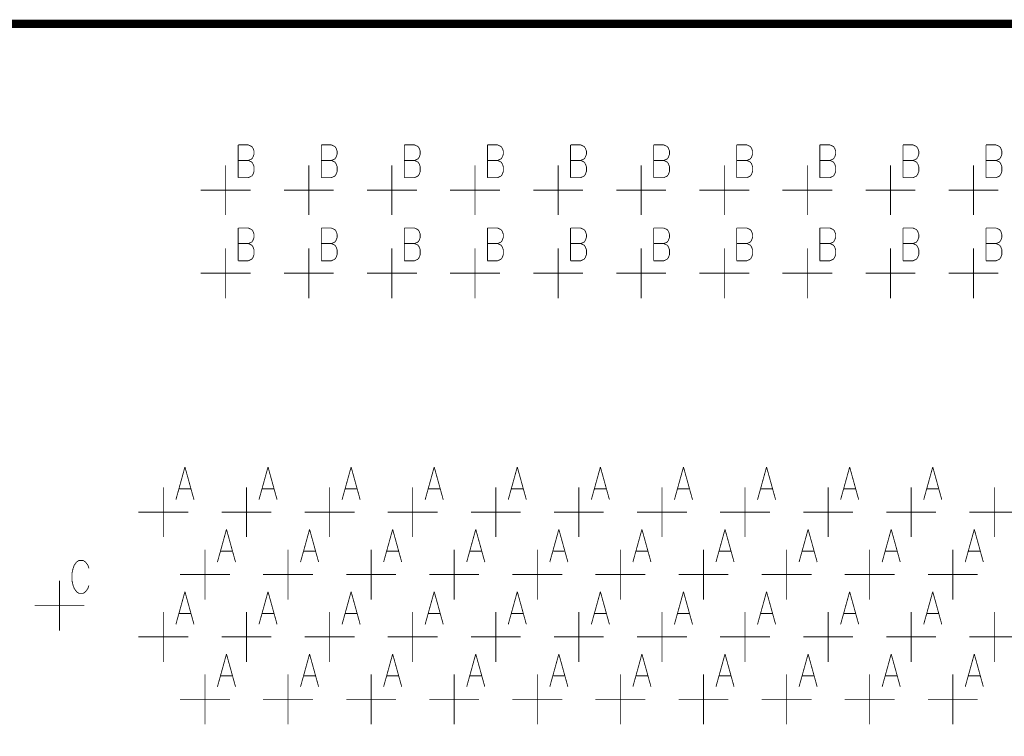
# Model space of a CAD drawing. Extents: x 0 to 34, y 0 to 22.
# Tile 9 of 33: x 13.961 to 15.146, y 12.195 to 13.057. Entities that reach past the tile are written whole.
import ezdxf

# ---------------------------------------------------------------- set-up
doc = ezdxf.new("R2010")
doc.units = 0
doc.header["$MEASUREMENT"] = 0
doc.layers.add('DD_PHO', color=7, linetype='CONTINUOUS')

msp = doc.modelspace()

# ---------------------------------------------------------------- linework, layer by layer
at = {"layer": 'DD_PHO'}
for points, const_width in [([(10.1087, 13.0518), (17.8837, 13.0518), (17.8837, 11.6518), (10.1087, 11.6518), (10.1087, 13.0518)], 0.01), ([(14.2237, 12.9062), (14.2237, 12.8668)], 0.001), ([(14.2237, 12.9062), (14.2359, 12.9062)], 0.001), ([(14.2359, 12.9062), (14.24, 12.9043), (14.2414, 12.9025)], 0.001), ([(14.3237, 12.9062), (14.3237, 12.8668)], 0.001), ([(14.3237, 12.9062), (14.3359, 12.9062)], 0.001), ([(14.3359, 12.9062), (14.34, 12.9043), (14.3414, 12.9025)], 0.001), ([(14.4237, 12.9062), (14.4237, 12.8668)], 0.001), ([(14.4237, 12.9062), (14.4359, 12.9062)], 0.001), ([(14.4359, 12.9062), (14.44, 12.9043), (14.4414, 12.9025)], 0.001), ([(14.5237, 12.9062), (14.5237, 12.8668)], 0.001), ([(14.5237, 12.9062), (14.5359, 12.9062)], 0.001), ([(14.5359, 12.9062), (14.54, 12.9043), (14.5414, 12.9025)], 0.001), ([(14.6237, 12.9062), (14.6237, 12.8668)], 0.001), ([(14.6237, 12.9062), (14.6359, 12.9062)], 0.001), ([(14.6359, 12.9062), (14.64, 12.9043), (14.6414, 12.9025)], 0.001), ([(14.7237, 12.9062), (14.7237, 12.8668)], 0.001), ([(14.7237, 12.9062), (14.7359, 12.9062)], 0.001), ([(14.7359, 12.9062), (14.74, 12.9043), (14.7414, 12.9025)], 0.001), ([(14.8237, 12.9062), (14.8237, 12.8668)], 0.001), ([(14.8237, 12.9062), (14.8359, 12.9062)], 0.001), ([(14.8359, 12.9062), (14.84, 12.9043), (14.8414, 12.9025)], 0.001), ([(14.9237, 12.9062), (14.9237, 12.8668)], 0.001), ([(14.9237, 12.9062), (14.9359, 12.9062)], 0.001), ([(14.9359, 12.9062), (14.94, 12.9043), (14.9414, 12.9025)], 0.001), ([(15.0237, 12.9062), (15.0237, 12.8668)], 0.001), ([(15.0237, 12.9062), (15.0359, 12.9062)], 0.001), ([(15.0359, 12.9062), (15.04, 12.9043), (15.0414, 12.9025)], 0.001), ([(15.1237, 12.9062), (15.1237, 12.8668)], 0.001), ([(15.1237, 12.9062), (15.1359, 12.9062)], 0.001), ([(15.1359, 12.9062), (15.14, 12.9043), (15.1414, 12.9025)], 0.001), ([(14.2414, 12.9025), (14.2428, 12.8987)], 0.001), ([(14.2428, 12.895), (14.2414, 12.8912)], 0.001), ([(14.2428, 12.8987), (14.2428, 12.895)], 0.001), ([(14.3414, 12.9025), (14.3428, 12.8987)], 0.001), ([(14.3428, 12.895), (14.3414, 12.8912)], 0.001), ([(14.3428, 12.8987), (14.3428, 12.895)], 0.001), ([(14.4414, 12.9025), (14.4428, 12.8987)], 0.001), ([(14.4428, 12.895), (14.4414, 12.8912)], 0.001), ([(14.4428, 12.8987), (14.4428, 12.895)], 0.001), ([(14.5414, 12.9025), (14.5428, 12.8987)], 0.001), ([(14.5428, 12.895), (14.5414, 12.8912)], 0.001), ([(14.5428, 12.8987), (14.5428, 12.895)], 0.001), ([(14.6414, 12.9025), (14.6428, 12.8987)], 0.001), ([(14.6428, 12.895), (14.6414, 12.8912)], 0.001), ([(14.6428, 12.8987), (14.6428, 12.895)], 0.001), ([(14.7414, 12.9025), (14.7428, 12.8987)], 0.001), ([(14.7428, 12.895), (14.7414, 12.8912)], 0.001), ([(14.7428, 12.8987), (14.7428, 12.895)], 0.001), ([(14.8414, 12.9025), (14.8428, 12.8987)], 0.001), ([(14.8428, 12.895), (14.8414, 12.8912)], 0.001), ([(14.8428, 12.8987), (14.8428, 12.895)], 0.001), ([(14.9414, 12.9025), (14.9428, 12.8987)], 0.001), ([(14.9428, 12.895), (14.9414, 12.8912)], 0.001), ([(14.9428, 12.8987), (14.9428, 12.895)], 0.001), ([(15.0414, 12.9025), (15.0428, 12.8987)], 0.001), ([(15.0428, 12.895), (15.0414, 12.8912)], 0.001), ([(15.0428, 12.8987), (15.0428, 12.895)], 0.001), ([(15.1414, 12.9025), (15.1428, 12.8987)], 0.001), ([(15.1428, 12.895), (15.1414, 12.8912)], 0.001), ([(15.1428, 12.8987), (15.1428, 12.895)], 0.001), ([(14.2087, 12.8218), (14.2087, 12.8818)], 0.001), ([(14.2237, 12.8875), (14.2359, 12.8875)], 0.001), ([(14.2414, 12.8912), (14.24, 12.8893), (14.2359, 12.8875)], 0.001), ([(14.2359, 12.8875), (14.24, 12.8856), (14.2414, 12.8837)], 0.001), ([(14.2414, 12.8837), (14.2428, 12.88)], 0.001), ([(14.3087, 12.8218), (14.3087, 12.8818)], 0.001), ([(14.3237, 12.8875), (14.3359, 12.8875)], 0.001), ([(14.3414, 12.8912), (14.34, 12.8893), (14.3359, 12.8875)], 0.001), ([(14.3359, 12.8875), (14.34, 12.8856), (14.3414, 12.8837)], 0.001), ([(14.3414, 12.8837), (14.3428, 12.88)], 0.001), ([(14.4087, 12.8218), (14.4087, 12.8818)], 0.001), ([(14.4237, 12.8875), (14.4359, 12.8875)], 0.001), ([(14.4414, 12.8912), (14.44, 12.8893), (14.4359, 12.8875)], 0.001), ([(14.4359, 12.8875), (14.44, 12.8856), (14.4414, 12.8837)], 0.001), ([(14.4414, 12.8837), (14.4428, 12.88)], 0.001), ([(14.5087, 12.8218), (14.5087, 12.8818)], 0.001), ([(14.5237, 12.8875), (14.5359, 12.8875)], 0.001), ([(14.5414, 12.8912), (14.54, 12.8893), (14.5359, 12.8875)], 0.001), ([(14.5359, 12.8875), (14.54, 12.8856), (14.5414, 12.8837)], 0.001), ([(14.5414, 12.8837), (14.5428, 12.88)], 0.001), ([(14.6087, 12.8218), (14.6087, 12.8818)], 0.001), ([(14.6237, 12.8875), (14.6359, 12.8875)], 0.001), ([(14.6414, 12.8912), (14.64, 12.8893), (14.6359, 12.8875)], 0.001), ([(14.6359, 12.8875), (14.64, 12.8856), (14.6414, 12.8837)], 0.001), ([(14.6414, 12.8837), (14.6428, 12.88)], 0.001), ([(14.7087, 12.8218), (14.7087, 12.8818)], 0.001), ([(14.7237, 12.8875), (14.7359, 12.8875)], 0.001), ([(14.7414, 12.8912), (14.74, 12.8893), (14.7359, 12.8875)], 0.001), ([(14.7359, 12.8875), (14.74, 12.8856), (14.7414, 12.8837)], 0.001), ([(14.7414, 12.8837), (14.7428, 12.88)], 0.001), ([(14.8087, 12.8218), (14.8087, 12.8818)], 0.001), ([(14.8237, 12.8875), (14.8359, 12.8875)], 0.001), ([(14.8414, 12.8912), (14.84, 12.8893), (14.8359, 12.8875)], 0.001), ([(14.8359, 12.8875), (14.84, 12.8856), (14.8414, 12.8837)], 0.001), ([(14.8414, 12.8837), (14.8428, 12.88)], 0.001), ([(14.9087, 12.8218), (14.9087, 12.8818)], 0.001), ([(14.9237, 12.8875), (14.9359, 12.8875)], 0.001), ([(14.9414, 12.8912), (14.94, 12.8893), (14.9359, 12.8875)], 0.001), ([(14.9359, 12.8875), (14.94, 12.8856), (14.9414, 12.8837)], 0.001), ([(14.9414, 12.8837), (14.9428, 12.88)], 0.001), ([(15.0087, 12.8218), (15.0087, 12.8818)], 0.001), ([(15.0237, 12.8875), (15.0359, 12.8875)], 0.001), ([(15.0414, 12.8912), (15.04, 12.8893), (15.0359, 12.8875)], 0.001), ([(15.0359, 12.8875), (15.04, 12.8856), (15.0414, 12.8837)], 0.001), ([(15.0414, 12.8837), (15.0428, 12.88)], 0.001), ([(15.1087, 12.8218), (15.1087, 12.8818)], 0.001), ([(15.1237, 12.8875), (15.1359, 12.8875)], 0.001), ([(15.1414, 12.8912), (15.14, 12.8893), (15.1359, 12.8875)], 0.001), ([(15.1359, 12.8875), (15.14, 12.8856), (15.1414, 12.8837)], 0.001), ([(15.1414, 12.8837), (15.1428, 12.88)], 0.001), ([(14.24, 12.8687), (14.2359, 12.8668), (14.2237, 12.8668)], 0.001), ([(14.2428, 12.88), (14.2428, 12.8743), (14.2414, 12.8706), (14.24, 12.8687)], 0.001), ([(14.34, 12.8687), (14.3359, 12.8668), (14.3237, 12.8668)], 0.001), ([(14.3428, 12.88), (14.3428, 12.8743), (14.3414, 12.8706), (14.34, 12.8687)], 0.001), ([(14.44, 12.8687), (14.4359, 12.8668), (14.4237, 12.8668)], 0.001), ([(14.4428, 12.88), (14.4428, 12.8743), (14.4414, 12.8706), (14.44, 12.8687)], 0.001), ([(14.54, 12.8687), (14.5359, 12.8668), (14.5237, 12.8668)], 0.001), ([(14.5428, 12.88), (14.5428, 12.8743), (14.5414, 12.8706), (14.54, 12.8687)], 0.001), ([(14.64, 12.8687), (14.6359, 12.8668), (14.6237, 12.8668)], 0.001), ([(14.6428, 12.88), (14.6428, 12.8743), (14.6414, 12.8706), (14.64, 12.8687)], 0.001), ([(14.74, 12.8687), (14.7359, 12.8668), (14.7237, 12.8668)], 0.001), ([(14.7428, 12.88), (14.7428, 12.8743), (14.7414, 12.8706), (14.74, 12.8687)], 0.001), ([(14.84, 12.8687), (14.8359, 12.8668), (14.8237, 12.8668)], 0.001), ([(14.8428, 12.88), (14.8428, 12.8743), (14.8414, 12.8706), (14.84, 12.8687)], 0.001), ([(14.94, 12.8687), (14.9359, 12.8668), (14.9237, 12.8668)], 0.001), ([(14.9428, 12.88), (14.9428, 12.8743), (14.9414, 12.8706), (14.94, 12.8687)], 0.001), ([(15.04, 12.8687), (15.0359, 12.8668), (15.0237, 12.8668)], 0.001), ([(15.0428, 12.88), (15.0428, 12.8743), (15.0414, 12.8706), (15.04, 12.8687)], 0.001), ([(15.14, 12.8687), (15.1359, 12.8668), (15.1237, 12.8668)], 0.001), ([(15.1428, 12.88), (15.1428, 12.8743), (15.1414, 12.8706), (15.14, 12.8687)], 0.001), ([(14.1787, 12.8518), (14.2387, 12.8518)], 0.001), ([(14.2787, 12.8518), (14.3387, 12.8518)], 0.001), ([(14.3787, 12.8518), (14.4387, 12.8518)], 0.001), ([(14.4787, 12.8518), (14.5387, 12.8518)], 0.001), ([(14.5787, 12.8518), (14.6387, 12.8518)], 0.001), ([(14.6787, 12.8518), (14.7387, 12.8518)], 0.001), ([(14.7787, 12.8518), (14.8387, 12.8518)], 0.001), ([(14.8787, 12.8518), (14.9387, 12.8518)], 0.001), ([(14.9787, 12.8518), (15.0387, 12.8518)], 0.001), ([(15.0787, 12.8518), (15.1387, 12.8518)], 0.001), ([(14.2237, 12.8062), (14.2237, 12.7668)], 0.001), ([(14.2237, 12.8062), (14.2359, 12.8062)], 0.001), ([(14.2359, 12.8062), (14.24, 12.8043), (14.2414, 12.8025)], 0.001), ([(14.2414, 12.8025), (14.2428, 12.7987)], 0.001), ([(14.2428, 12.7987), (14.2428, 12.795)], 0.001), ([(14.3237, 12.8062), (14.3237, 12.7668)], 0.001), ([(14.3237, 12.8062), (14.3359, 12.8062)], 0.001), ([(14.3359, 12.8062), (14.34, 12.8043), (14.3414, 12.8025)], 0.001), ([(14.3414, 12.8025), (14.3428, 12.7987)], 0.001), ([(14.3428, 12.7987), (14.3428, 12.795)], 0.001), ([(14.4237, 12.8062), (14.4237, 12.7668)], 0.001), ([(14.4237, 12.8062), (14.4359, 12.8062)], 0.001), ([(14.4359, 12.8062), (14.44, 12.8043), (14.4414, 12.8025)], 0.001), ([(14.4414, 12.8025), (14.4428, 12.7987)], 0.001), ([(14.4428, 12.7987), (14.4428, 12.795)], 0.001), ([(14.5237, 12.8062), (14.5237, 12.7668)], 0.001), ([(14.5237, 12.8062), (14.5359, 12.8062)], 0.001), ([(14.5359, 12.8062), (14.54, 12.8043), (14.5414, 12.8025)], 0.001), ([(14.5414, 12.8025), (14.5428, 12.7987)], 0.001), ([(14.5428, 12.7987), (14.5428, 12.795)], 0.001), ([(14.6237, 12.8062), (14.6237, 12.7668)], 0.001), ([(14.6237, 12.8062), (14.6359, 12.8062)], 0.001), ([(14.6359, 12.8062), (14.64, 12.8043), (14.6414, 12.8025)], 0.001), ([(14.6414, 12.8025), (14.6428, 12.7987)], 0.001), ([(14.6428, 12.7987), (14.6428, 12.795)], 0.001), ([(14.7237, 12.8062), (14.7237, 12.7668)], 0.001), ([(14.7237, 12.8062), (14.7359, 12.8062)], 0.001), ([(14.7359, 12.8062), (14.74, 12.8043), (14.7414, 12.8025)], 0.001), ([(14.7414, 12.8025), (14.7428, 12.7987)], 0.001), ([(14.7428, 12.7987), (14.7428, 12.795)], 0.001), ([(14.8237, 12.8062), (14.8237, 12.7668)], 0.001), ([(14.8237, 12.8062), (14.8359, 12.8062)], 0.001), ([(14.8359, 12.8062), (14.84, 12.8043), (14.8414, 12.8025)], 0.001), ([(14.8414, 12.8025), (14.8428, 12.7987)], 0.001), ([(14.8428, 12.7987), (14.8428, 12.795)], 0.001), ([(14.9237, 12.8062), (14.9237, 12.7668)], 0.001), ([(14.9237, 12.8062), (14.9359, 12.8062)], 0.001), ([(14.9359, 12.8062), (14.94, 12.8043), (14.9414, 12.8025)], 0.001), ([(14.9414, 12.8025), (14.9428, 12.7987)], 0.001), ([(14.9428, 12.7987), (14.9428, 12.795)], 0.001), ([(15.0237, 12.8062), (15.0237, 12.7668)], 0.001), ([(15.0237, 12.8062), (15.0359, 12.8062)], 0.001), ([(15.0359, 12.8062), (15.04, 12.8043), (15.0414, 12.8025)], 0.001), ([(15.0414, 12.8025), (15.0428, 12.7987)], 0.001), ([(15.0428, 12.7987), (15.0428, 12.795)], 0.001), ([(15.1237, 12.8062), (15.1237, 12.7668)], 0.001), ([(15.1237, 12.8062), (15.1359, 12.8062)], 0.001), ([(15.1359, 12.8062), (15.14, 12.8043), (15.1414, 12.8025)], 0.001), ([(15.1414, 12.8025), (15.1428, 12.7987)], 0.001), ([(15.1428, 12.7987), (15.1428, 12.795)], 0.001), ([(14.2237, 12.7875), (14.2359, 12.7875)], 0.001), ([(14.2414, 12.7912), (14.24, 12.7893), (14.2359, 12.7875)], 0.001), ([(14.2359, 12.7875), (14.24, 12.7856), (14.2414, 12.7837)], 0.001), ([(14.2428, 12.795), (14.2414, 12.7912)], 0.001), ([(14.3237, 12.7875), (14.3359, 12.7875)], 0.001), ([(14.3414, 12.7912), (14.34, 12.7893), (14.3359, 12.7875)], 0.001), ([(14.3359, 12.7875), (14.34, 12.7856), (14.3414, 12.7837)], 0.001), ([(14.3428, 12.795), (14.3414, 12.7912)], 0.001), ([(14.4237, 12.7875), (14.4359, 12.7875)], 0.001), ([(14.4414, 12.7912), (14.44, 12.7893), (14.4359, 12.7875)], 0.001), ([(14.4359, 12.7875), (14.44, 12.7856), (14.4414, 12.7837)], 0.001), ([(14.4428, 12.795), (14.4414, 12.7912)], 0.001), ([(14.5237, 12.7875), (14.5359, 12.7875)], 0.001), ([(14.5414, 12.7912), (14.54, 12.7893), (14.5359, 12.7875)], 0.001), ([(14.5359, 12.7875), (14.54, 12.7856), (14.5414, 12.7837)], 0.001), ([(14.5428, 12.795), (14.5414, 12.7912)], 0.001), ([(14.6237, 12.7875), (14.6359, 12.7875)], 0.001), ([(14.6414, 12.7912), (14.64, 12.7893), (14.6359, 12.7875)], 0.001), ([(14.6359, 12.7875), (14.64, 12.7856), (14.6414, 12.7837)], 0.001), ([(14.6428, 12.795), (14.6414, 12.7912)], 0.001), ([(14.7237, 12.7875), (14.7359, 12.7875)], 0.001), ([(14.7414, 12.7912), (14.74, 12.7893), (14.7359, 12.7875)], 0.001), ([(14.7359, 12.7875), (14.74, 12.7856), (14.7414, 12.7837)], 0.001), ([(14.7428, 12.795), (14.7414, 12.7912)], 0.001), ([(14.8237, 12.7875), (14.8359, 12.7875)], 0.001), ([(14.8414, 12.7912), (14.84, 12.7893), (14.8359, 12.7875)], 0.001), ([(14.8359, 12.7875), (14.84, 12.7856), (14.8414, 12.7837)], 0.001), ([(14.8428, 12.795), (14.8414, 12.7912)], 0.001), ([(14.9237, 12.7875), (14.9359, 12.7875)], 0.001), ([(14.9414, 12.7912), (14.94, 12.7893), (14.9359, 12.7875)], 0.001), ([(14.9359, 12.7875), (14.94, 12.7856), (14.9414, 12.7837)], 0.001), ([(14.9428, 12.795), (14.9414, 12.7912)], 0.001), ([(15.0237, 12.7875), (15.0359, 12.7875)], 0.001), ([(15.0414, 12.7912), (15.04, 12.7893), (15.0359, 12.7875)], 0.001), ([(15.0359, 12.7875), (15.04, 12.7856), (15.0414, 12.7837)], 0.001), ([(15.0428, 12.795), (15.0414, 12.7912)], 0.001), ([(15.1237, 12.7875), (15.1359, 12.7875)], 0.001), ([(15.1414, 12.7912), (15.14, 12.7893), (15.1359, 12.7875)], 0.001), ([(15.1359, 12.7875), (15.14, 12.7856), (15.1414, 12.7837)], 0.001), ([(15.1428, 12.795), (15.1414, 12.7912)], 0.001), ([(14.2087, 12.7218), (14.2087, 12.7818)], 0.001), ([(14.2428, 12.78), (14.2428, 12.7743), (14.2414, 12.7706), (14.24, 12.7687)], 0.001), ([(14.2414, 12.7837), (14.2428, 12.78)], 0.001), ([(14.3087, 12.7218), (14.3087, 12.7818)], 0.001), ([(14.3428, 12.78), (14.3428, 12.7743), (14.3414, 12.7706), (14.34, 12.7687)], 0.001), ([(14.3414, 12.7837), (14.3428, 12.78)], 0.001), ([(14.4087, 12.7218), (14.4087, 12.7818)], 0.001), ([(14.4428, 12.78), (14.4428, 12.7743), (14.4414, 12.7706), (14.44, 12.7687)], 0.001), ([(14.4414, 12.7837), (14.4428, 12.78)], 0.001), ([(14.5087, 12.7218), (14.5087, 12.7818)], 0.001), ([(14.5428, 12.78), (14.5428, 12.7743), (14.5414, 12.7706), (14.54, 12.7687)], 0.001), ([(14.5414, 12.7837), (14.5428, 12.78)], 0.001), ([(14.6087, 12.7218), (14.6087, 12.7818)], 0.001), ([(14.6428, 12.78), (14.6428, 12.7743), (14.6414, 12.7706), (14.64, 12.7687)], 0.001), ([(14.6414, 12.7837), (14.6428, 12.78)], 0.001), ([(14.7087, 12.7218), (14.7087, 12.7818)], 0.001), ([(14.7428, 12.78), (14.7428, 12.7743), (14.7414, 12.7706), (14.74, 12.7687)], 0.001), ([(14.7414, 12.7837), (14.7428, 12.78)], 0.001), ([(14.8087, 12.7218), (14.8087, 12.7818)], 0.001), ([(14.8428, 12.78), (14.8428, 12.7743), (14.8414, 12.7706), (14.84, 12.7687)], 0.001), ([(14.8414, 12.7837), (14.8428, 12.78)], 0.001), ([(14.9087, 12.7218), (14.9087, 12.7818)], 0.001), ([(14.9428, 12.78), (14.9428, 12.7743), (14.9414, 12.7706), (14.94, 12.7687)], 0.001), ([(14.9414, 12.7837), (14.9428, 12.78)], 0.001), ([(15.0087, 12.7218), (15.0087, 12.7818)], 0.001), ([(15.0428, 12.78), (15.0428, 12.7743), (15.0414, 12.7706), (15.04, 12.7687)], 0.001), ([(15.0414, 12.7837), (15.0428, 12.78)], 0.001), ([(15.1087, 12.7218), (15.1087, 12.7818)], 0.001), ([(15.1428, 12.78), (15.1428, 12.7743), (15.1414, 12.7706), (15.14, 12.7687)], 0.001), ([(15.1414, 12.7837), (15.1428, 12.78)], 0.001), ([(14.24, 12.7687), (14.2359, 12.7668), (14.2237, 12.7668)], 0.001), ([(14.34, 12.7687), (14.3359, 12.7668), (14.3237, 12.7668)], 0.001), ([(14.44, 12.7687), (14.4359, 12.7668), (14.4237, 12.7668)], 0.001), ([(14.54, 12.7687), (14.5359, 12.7668), (14.5237, 12.7668)], 0.001), ([(14.64, 12.7687), (14.6359, 12.7668), (14.6237, 12.7668)], 0.001), ([(14.74, 12.7687), (14.7359, 12.7668), (14.7237, 12.7668)], 0.001), ([(14.84, 12.7687), (14.8359, 12.7668), (14.8237, 12.7668)], 0.001), ([(14.94, 12.7687), (14.9359, 12.7668), (14.9237, 12.7668)], 0.001), ([(15.04, 12.7687), (15.0359, 12.7668), (15.0237, 12.7668)], 0.001), ([(15.14, 12.7687), (15.1359, 12.7668), (15.1237, 12.7668)], 0.001), ([(14.1787, 12.7518), (14.2387, 12.7518)], 0.001), ([(14.2787, 12.7518), (14.3387, 12.7518)], 0.001), ([(14.3787, 12.7518), (14.4387, 12.7518)], 0.001), ([(14.4787, 12.7518), (14.5387, 12.7518)], 0.001), ([(14.5787, 12.7518), (14.6387, 12.7518)], 0.001), ([(14.6787, 12.7518), (14.7387, 12.7518)], 0.001), ([(14.7787, 12.7518), (14.8387, 12.7518)], 0.001), ([(14.8787, 12.7518), (14.9387, 12.7518)], 0.001), ([(14.9787, 12.7518), (15.0387, 12.7518)], 0.001), ([(15.0787, 12.7518), (15.1387, 12.7518)], 0.001), ([(14.1596, 12.5187), (14.1487, 12.4793)], 0.001), ([(14.1596, 12.5187), (14.1705, 12.4793)], 0.001), ([(14.2596, 12.5187), (14.2487, 12.4793)], 0.001), ([(14.2596, 12.5187), (14.2705, 12.4793)], 0.001), ([(14.3596, 12.5187), (14.3487, 12.4793)], 0.001), ([(14.3596, 12.5187), (14.3705, 12.4793)], 0.001), ([(14.4596, 12.5187), (14.4487, 12.4793)], 0.001), ([(14.4596, 12.5187), (14.4705, 12.4793)], 0.001), ([(14.5596, 12.5187), (14.5487, 12.4793)], 0.001), ([(14.5596, 12.5187), (14.5705, 12.4793)], 0.001), ([(14.6596, 12.5187), (14.6487, 12.4793)], 0.001), ([(14.6596, 12.5187), (14.6705, 12.4793)], 0.001), ([(14.7596, 12.5187), (14.7487, 12.4793)], 0.001), ([(14.7596, 12.5187), (14.7705, 12.4793)], 0.001), ([(14.8596, 12.5187), (14.8487, 12.4793)], 0.001), ([(14.8596, 12.5187), (14.8705, 12.4793)], 0.001), ([(14.9596, 12.5187), (14.9487, 12.4793)], 0.001), ([(14.9596, 12.5187), (14.9705, 12.4793)], 0.001), ([(15.0596, 12.5187), (15.0487, 12.4793)], 0.001), ([(15.0596, 12.5187), (15.0705, 12.4793)], 0.001), ([(14.1337, 12.4343), (14.1337, 12.4943)], 0.001), ([(14.1528, 12.4925), (14.1664, 12.4925)], 0.001), ([(14.2337, 12.4343), (14.2337, 12.4943)], 0.001), ([(14.2528, 12.4925), (14.2664, 12.4925)], 0.001), ([(14.3337, 12.4343), (14.3337, 12.4943)], 0.001), ([(14.3528, 12.4925), (14.3664, 12.4925)], 0.001), ([(14.4337, 12.4343), (14.4337, 12.4943)], 0.001), ([(14.4528, 12.4925), (14.4664, 12.4925)], 0.001), ([(14.5337, 12.4343), (14.5337, 12.4943)], 0.001), ([(14.5528, 12.4925), (14.5664, 12.4925)], 0.001), ([(14.6337, 12.4343), (14.6337, 12.4943)], 0.001), ([(14.6528, 12.4925), (14.6664, 12.4925)], 0.001), ([(14.7337, 12.4343), (14.7337, 12.4943)], 0.001), ([(14.7528, 12.4925), (14.7664, 12.4925)], 0.001), ([(14.8337, 12.4343), (14.8337, 12.4943)], 0.001), ([(14.8528, 12.4925), (14.8664, 12.4925)], 0.001), ([(14.9337, 12.4343), (14.9337, 12.4943)], 0.001), ([(14.9528, 12.4925), (14.9664, 12.4925)], 0.001), ([(15.0337, 12.4343), (15.0337, 12.4943)], 0.001), ([(15.0528, 12.4925), (15.0664, 12.4925)], 0.001), ([(15.1337, 12.4343), (15.1337, 12.4943)], 0.001), ([(14.1037, 12.4643), (14.1637, 12.4643)], 0.001), ([(14.2037, 12.4643), (14.2637, 12.4643)], 0.001), ([(14.3037, 12.4643), (14.3637, 12.4643)], 0.001), ([(14.4037, 12.4643), (14.4637, 12.4643)], 0.001), ([(14.5037, 12.4643), (14.5637, 12.4643)], 0.001), ([(14.6037, 12.4643), (14.6637, 12.4643)], 0.001), ([(14.7037, 12.4643), (14.7637, 12.4643)], 0.001), ([(14.8037, 12.4643), (14.8637, 12.4643)], 0.001), ([(14.9037, 12.4643), (14.9637, 12.4643)], 0.001), ([(15.0037, 12.4643), (15.0637, 12.4643)], 0.001), ([(15.1037, 12.4643), (15.1637, 12.4643)], 0.001), ([(14.2096, 12.4437), (14.1987, 12.4043)], 0.001), ([(14.2096, 12.4437), (14.2205, 12.4043)], 0.001), ([(14.3096, 12.4437), (14.2987, 12.4043)], 0.001), ([(14.3096, 12.4437), (14.3205, 12.4043)], 0.001), ([(14.4096, 12.4437), (14.3987, 12.4043)], 0.001), ([(14.4096, 12.4437), (14.4205, 12.4043)], 0.001), ([(14.5096, 12.4437), (14.4987, 12.4043)], 0.001), ([(14.5096, 12.4437), (14.5205, 12.4043)], 0.001), ([(14.6096, 12.4437), (14.5987, 12.4043)], 0.001), ([(14.6096, 12.4437), (14.6205, 12.4043)], 0.001), ([(14.7096, 12.4437), (14.6987, 12.4043)], 0.001), ([(14.7096, 12.4437), (14.7205, 12.4043)], 0.001), ([(14.8096, 12.4437), (14.7987, 12.4043)], 0.001), ([(14.8096, 12.4437), (14.8205, 12.4043)], 0.001), ([(14.9096, 12.4437), (14.8987, 12.4043)], 0.001), ([(14.9096, 12.4437), (14.9205, 12.4043)], 0.001), ([(15.0096, 12.4437), (14.9987, 12.4043)], 0.001), ([(15.0096, 12.4437), (15.0205, 12.4043)], 0.001), ([(15.1096, 12.4437), (15.0987, 12.4043)], 0.001), ([(15.1096, 12.4437), (15.1205, 12.4043)], 0.001), ([(14.1837, 12.3593), (14.1837, 12.4193)], 0.001), ([(14.2837, 12.3593), (14.2837, 12.4193)], 0.001), ([(14.3837, 12.3593), (14.3837, 12.4193)], 0.001), ([(14.4837, 12.3593), (14.4837, 12.4193)], 0.001), ([(14.5837, 12.3593), (14.5837, 12.4193)], 0.001), ([(14.6837, 12.3593), (14.6837, 12.4193)], 0.001), ([(14.7837, 12.3593), (14.7837, 12.4193)], 0.001), ([(14.8837, 12.3593), (14.8837, 12.4193)], 0.001), ([(14.9837, 12.3593), (14.9837, 12.4193)], 0.001), ([(15.0837, 12.3593), (15.0837, 12.4193)], 0.001), ([(14.2028, 12.4175), (14.2164, 12.4175)], 0.001), ([(14.3028, 12.4175), (14.3164, 12.4175)], 0.001), ([(14.4028, 12.4175), (14.4164, 12.4175)], 0.001), ([(14.5028, 12.4175), (14.5164, 12.4175)], 0.001), ([(14.6028, 12.4175), (14.6164, 12.4175)], 0.001), ([(14.7028, 12.4175), (14.7164, 12.4175)], 0.001), ([(14.8028, 12.4175), (14.8164, 12.4175)], 0.001), ([(14.9028, 12.4175), (14.9164, 12.4175)], 0.001), ([(15.0028, 12.4175), (15.0164, 12.4175)], 0.001), ([(15.1028, 12.4175), (15.1164, 12.4175)], 0.001), ([(14.0319, 12.4062), (14.0291, 12.4043), (14.0264, 12.4006), (14.025, 12.3968), (14.0237, 12.3912)], 0.001), ([(14.0373, 12.4062), (14.0319, 12.4062)], 0.001), ([(14.0441, 12.3968), (14.0428, 12.4006), (14.04, 12.4043), (14.0373, 12.4062)], 0.001), ([(14.0237, 12.3912), (14.0237, 12.3818), (14.025, 12.3762)], 0.001), ([(14.1537, 12.3893), (14.2137, 12.3893)], 0.001), ([(14.2537, 12.3893), (14.3137, 12.3893)], 0.001), ([(14.3537, 12.3893), (14.4137, 12.3893)], 0.001), ([(14.4537, 12.3893), (14.5137, 12.3893)], 0.001), ([(14.5537, 12.3893), (14.6137, 12.3893)], 0.001), ([(14.6537, 12.3893), (14.7137, 12.3893)], 0.001), ([(14.7537, 12.3893), (14.8137, 12.3893)], 0.001), ([(14.8537, 12.3893), (14.9137, 12.3893)], 0.001), ([(14.9537, 12.3893), (15.0137, 12.3893)], 0.001), ([(15.0537, 12.3893), (15.1137, 12.3893)], 0.001), ([(14.0087, 12.3218), (14.0087, 12.3818)], 0.001), ([(14.025, 12.3762), (14.0264, 12.3725)], 0.001), ([(14.0264, 12.3725), (14.0291, 12.3687)], 0.001), ([(14.04, 12.3687), (14.0428, 12.3725)], 0.001), ([(14.0428, 12.3725), (14.0441, 12.3762)], 0.001), ([(14.0291, 12.3687), (14.0319, 12.3668), (14.0373, 12.3668), (14.04, 12.3687)], 0.001), ([(14.1596, 12.3687), (14.1487, 12.3293)], 0.001), ([(14.1596, 12.3687), (14.1705, 12.3293)], 0.001), ([(14.2596, 12.3687), (14.2487, 12.3293)], 0.001), ([(14.2596, 12.3687), (14.2705, 12.3293)], 0.001), ([(14.3596, 12.3687), (14.3487, 12.3293)], 0.001), ([(14.3596, 12.3687), (14.3705, 12.3293)], 0.001), ([(14.4596, 12.3687), (14.4487, 12.3293)], 0.001), ([(14.4596, 12.3687), (14.4705, 12.3293)], 0.001), ([(14.5596, 12.3687), (14.5487, 12.3293)], 0.001), ([(14.5596, 12.3687), (14.5705, 12.3293)], 0.001), ([(14.6596, 12.3687), (14.6487, 12.3293)], 0.001), ([(14.6596, 12.3687), (14.6705, 12.3293)], 0.001), ([(14.7596, 12.3687), (14.7487, 12.3293)], 0.001), ([(14.7596, 12.3687), (14.7705, 12.3293)], 0.001), ([(14.8596, 12.3687), (14.8487, 12.3293)], 0.001), ([(14.8596, 12.3687), (14.8705, 12.3293)], 0.001), ([(14.9596, 12.3687), (14.9487, 12.3293)], 0.001), ([(14.9596, 12.3687), (14.9705, 12.3293)], 0.001), ([(15.0596, 12.3687), (15.0487, 12.3293)], 0.001), ([(15.0596, 12.3687), (15.0705, 12.3293)], 0.001), ([(13.9787, 12.3518), (14.0387, 12.3518)], 0.001), ([(14.1337, 12.2843), (14.1337, 12.3443)], 0.001), ([(14.1528, 12.3425), (14.1664, 12.3425)], 0.001), ([(14.2337, 12.2843), (14.2337, 12.3443)], 0.001), ([(14.2528, 12.3425), (14.2664, 12.3425)], 0.001), ([(14.3337, 12.2843), (14.3337, 12.3443)], 0.001), ([(14.3528, 12.3425), (14.3664, 12.3425)], 0.001), ([(14.4337, 12.2843), (14.4337, 12.3443)], 0.001), ([(14.4528, 12.3425), (14.4664, 12.3425)], 0.001), ([(14.5337, 12.2843), (14.5337, 12.3443)], 0.001), ([(14.5528, 12.3425), (14.5664, 12.3425)], 0.001), ([(14.6337, 12.2843), (14.6337, 12.3443)], 0.001), ([(14.6528, 12.3425), (14.6664, 12.3425)], 0.001), ([(14.7337, 12.2843), (14.7337, 12.3443)], 0.001), ([(14.7528, 12.3425), (14.7664, 12.3425)], 0.001), ([(14.8337, 12.2843), (14.8337, 12.3443)], 0.001), ([(14.8528, 12.3425), (14.8664, 12.3425)], 0.001), ([(14.9337, 12.2843), (14.9337, 12.3443)], 0.001), ([(14.9528, 12.3425), (14.9664, 12.3425)], 0.001), ([(15.0337, 12.2843), (15.0337, 12.3443)], 0.001), ([(15.0528, 12.3425), (15.0664, 12.3425)], 0.001), ([(15.1337, 12.2843), (15.1337, 12.3443)], 0.001), ([(14.1037, 12.3143), (14.1637, 12.3143)], 0.001), ([(14.2037, 12.3143), (14.2637, 12.3143)], 0.001), ([(14.3037, 12.3143), (14.3637, 12.3143)], 0.001), ([(14.4037, 12.3143), (14.4637, 12.3143)], 0.001), ([(14.5037, 12.3143), (14.5637, 12.3143)], 0.001), ([(14.6037, 12.3143), (14.6637, 12.3143)], 0.001), ([(14.7037, 12.3143), (14.7637, 12.3143)], 0.001), ([(14.8037, 12.3143), (14.8637, 12.3143)], 0.001), ([(14.9037, 12.3143), (14.9637, 12.3143)], 0.001), ([(15.0037, 12.3143), (15.0637, 12.3143)], 0.001), ([(15.1037, 12.3143), (15.1637, 12.3143)], 0.001), ([(14.2096, 12.2937), (14.1987, 12.2543)], 0.001), ([(14.2096, 12.2937), (14.2205, 12.2543)], 0.001), ([(14.3096, 12.2937), (14.2987, 12.2543)], 0.001), ([(14.3096, 12.2937), (14.3205, 12.2543)], 0.001), ([(14.4096, 12.2937), (14.3987, 12.2543)], 0.001), ([(14.4096, 12.2937), (14.4205, 12.2543)], 0.001), ([(14.5096, 12.2937), (14.4987, 12.2543)], 0.001), ([(14.5096, 12.2937), (14.5205, 12.2543)], 0.001), ([(14.6096, 12.2937), (14.5987, 12.2543)], 0.001), ([(14.6096, 12.2937), (14.6205, 12.2543)], 0.001), ([(14.7096, 12.2937), (14.6987, 12.2543)], 0.001), ([(14.7096, 12.2937), (14.7205, 12.2543)], 0.001), ([(14.8096, 12.2937), (14.7987, 12.2543)], 0.001), ([(14.8096, 12.2937), (14.8205, 12.2543)], 0.001), ([(14.9096, 12.2937), (14.8987, 12.2543)], 0.001), ([(14.9096, 12.2937), (14.9205, 12.2543)], 0.001), ([(15.0096, 12.2937), (14.9987, 12.2543)], 0.001), ([(15.0096, 12.2937), (15.0205, 12.2543)], 0.001), ([(15.1096, 12.2937), (15.0987, 12.2543)], 0.001), ([(15.1096, 12.2937), (15.1205, 12.2543)], 0.001), ([(14.1837, 12.2093), (14.1837, 12.2693)], 0.001), ([(14.2028, 12.2675), (14.2164, 12.2675)], 0.001), ([(14.2837, 12.2093), (14.2837, 12.2693)], 0.001), ([(14.3028, 12.2675), (14.3164, 12.2675)], 0.001), ([(14.3837, 12.2093), (14.3837, 12.2693)], 0.001), ([(14.4028, 12.2675), (14.4164, 12.2675)], 0.001), ([(14.4837, 12.2093), (14.4837, 12.2693)], 0.001), ([(14.5028, 12.2675), (14.5164, 12.2675)], 0.001), ([(14.5837, 12.2093), (14.5837, 12.2693)], 0.001), ([(14.6028, 12.2675), (14.6164, 12.2675)], 0.001), ([(14.6837, 12.2093), (14.6837, 12.2693)], 0.001), ([(14.7028, 12.2675), (14.7164, 12.2675)], 0.001), ([(14.7837, 12.2093), (14.7837, 12.2693)], 0.001), ([(14.8028, 12.2675), (14.8164, 12.2675)], 0.001), ([(14.8837, 12.2093), (14.8837, 12.2693)], 0.001), ([(14.9028, 12.2675), (14.9164, 12.2675)], 0.001), ([(14.9837, 12.2093), (14.9837, 12.2693)], 0.001), ([(15.0028, 12.2675), (15.0164, 12.2675)], 0.001), ([(15.0837, 12.2093), (15.0837, 12.2693)], 0.001), ([(15.1028, 12.2675), (15.1164, 12.2675)], 0.001), ([(14.1537, 12.2393), (14.2137, 12.2393)], 0.001), ([(14.2537, 12.2393), (14.3137, 12.2393)], 0.001), ([(14.3537, 12.2393), (14.4137, 12.2393)], 0.001), ([(14.4537, 12.2393), (14.5137, 12.2393)], 0.001), ([(14.5537, 12.2393), (14.6137, 12.2393)], 0.001), ([(14.6537, 12.2393), (14.7137, 12.2393)], 0.001), ([(14.7537, 12.2393), (14.8137, 12.2393)], 0.001), ([(14.8537, 12.2393), (14.9137, 12.2393)], 0.001), ([(14.9537, 12.2393), (15.0137, 12.2393)], 0.001), ([(15.0537, 12.2393), (15.1137, 12.2393)], 0.001)]:
    msp.add_lwpolyline(points, dxfattribs=dict(at, const_width=const_width))

doc.saveas('drawing.dxf')
